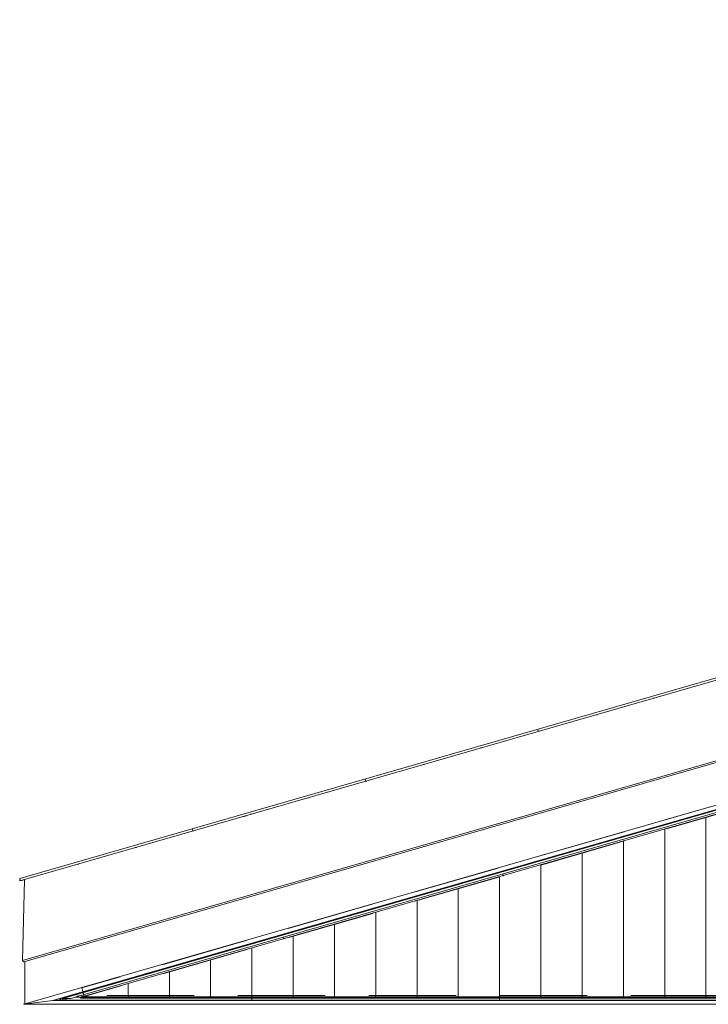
# Model space of a CAD drawing. Header units: millimetres. Extents: x -65 to 293624, y -1905 to 31061.
# Tile 39 of 256: x 28388 to 30056, y 15966 to 18354. Entities that reach past the tile are written whole.
import ezdxf

# ---------------------------------------------------------------- set-up
doc = ezdxf.new("R2010")
doc.units = ezdxf.units.MM
doc.header["$MEASUREMENT"] = 0
doc.linetypes.add('Hidden Line', pattern=[317.5, 211.666667, -105.833333])
for name, color, linetype in [('00 2D joon.AR', 7, 'Continuous'), ('1247 Fassaadi valgusti.AR', 7, 'Continuous'), ('1263 Katuse alusserv.AR', 7, 'Continuous'), ('1263 Katusekate - plekk.AR', 7, 'Continuous'), ('1264 Katusevarustus.AR', 7, 'Continuous')]:
    doc.layers.add(name, color=color, linetype=linetype)

# ---------------------------------------------------------------- blocks, each defined once
blk = doc.blocks.new('*X255', base_point=(-38239, 12361.4))
at = {"layer": '1263 Katuse alusserv.AR', "color": 7, "linetype": 'Continuous', "lineweight": 13}
for p, q in [((29558.3, 16282.4), (29559.3, 16278.5)), ((29026.4, 16129), (29027.4, 16125.1))]:
    blk.add_line(p, q, dxfattribs=at)
blk.add_point((29559.3, 16278.5), dxfattribs=at)
blk.add_point((29559.3, 16278.5), dxfattribs=at)
blk.add_point((29559.3, 16278.5), dxfattribs=at)
blk.add_point((29559.3, 16278.5), dxfattribs=at)
blk = doc.blocks.new('*X256', base_point=(-38239, 12361.4))
at = {"layer": '1263 Katuse alusserv.AR', "color": 7, "linetype": 'Continuous', "lineweight": 13}
for p, q in [((29558.3, 16282.4), (29559.3, 16278.5)), ((29026.4, 16129), (29027.4, 16125.1))]:
    blk.add_line(p, q, dxfattribs=at)
blk.add_point((29559.3, 16278.5), dxfattribs=at)
blk.add_point((29559.3, 16278.5), dxfattribs=at)
blk.add_point((29559.3, 16278.5), dxfattribs=at)
blk.add_point((29559.3, 16278.5), dxfattribs=at)
blk = doc.blocks.new('*X259', base_point=(-38239, 12361.4))
at = {"layer": '1263 Katuse alusserv.AR', "color": 7, "linetype": 'Continuous', "lineweight": 13}
for p, q in [((28650.6, 16028.2), (28650.6, 16028.2)), ((28650.6, 16028.2), (28650.6, 16028.2)), ((28550.6, 15999.4), (28550.6, 15999.3)), ((28550.6, 15999.4), (28550.6, 15999.3))]:
    blk.add_line(p, q, dxfattribs=at)
blk = doc.blocks.new('*X260', base_point=(-38239, 12361.4))
at = {"layer": '1263 Katuse alusserv.AR', "color": 7, "linetype": 'Continuous', "lineweight": 13}
for p, q in [((28650.6, 16028.2), (28650.6, 16028.2)), ((28650.6, 16028.2), (28650.6, 16028.2)), ((28550.6, 15999.4), (28550.6, 15999.3)), ((28550.6, 15999.4), (28550.6, 15999.3))]:
    blk.add_line(p, q, dxfattribs=at)
blk = doc.blocks.new('*X261', base_point=(-38239, 12361.4))
at = {"layer": '1263 Katuse alusserv.AR', "color": 7, "linetype": 'Continuous', "lineweight": 13}
for p, q in [((30050.6, 16420.2), (30050.6, 16419.1)), ((30050.6, 16420.2), (30050.6, 16419.1)), ((30050.6, 16419.1), (30050.6, 16355.2)), ((30050.6, 16419.1), (30050.6, 16355.2)), ((29950.6, 16391.3), (29950.6, 16355.2)), ((29950.6, 16391.3), (29950.6, 16355.2)), ((29850.6, 16362.5), (29850.6, 16355.2)), ((29850.6, 16362.5), (29850.6, 16355.2)), ((29850.6, 16355.2), (29850.6, 16291.3)), ((29850.6, 16355.2), (29850.6, 16291.3)), ((29950.6, 16355.2), (29950.6, 16291.3)), ((29950.6, 16355.2), (29950.6, 16291.3)), ((30050.6, 16355.2), (30050.6, 16291.3)), ((30050.6, 16355.2), (30050.6, 16291.3)), ((29750.6, 16333.7), (29750.6, 16291.3)), ((29750.6, 16333.7), (29750.6, 16291.3)), ((29650.6, 16304.8), (29650.6, 16291.3)), ((29650.6, 16304.8), (29650.6, 16291.3)), ((29650.6, 16291.3), (29650.6, 16227.4)), ((29650.6, 16291.3), (29650.6, 16227.4)), ((29750.6, 16291.3), (29750.6, 16227.4)), ((29750.6, 16291.3), (29750.6, 16227.4)), ((29850.6, 16291.3), (29850.6, 16227.4)), ((29850.6, 16291.3), (29850.6, 16227.4)), ((29950.6, 16291.3), (29950.6, 16227.4)), ((29950.6, 16291.3), (29950.6, 16227.4)), ((30050.6, 16291.3), (30050.6, 16227.4)), ((30050.6, 16291.3), (30050.6, 16227.4)), ((29550.6, 16276), (29550.6, 16227.4)), ((29550.6, 16276), (29550.6, 16227.4)), ((29450.6, 16247.2), (29450.6, 16227.4)), ((29450.6, 16247.2), (29450.6, 16227.4)), ((29350.6, 16218.3), (29350.6, 16163.5)), ((29350.6, 16218.3), (29350.6, 16163.5)), ((29450.6, 16227.4), (29450.6, 16163.5)), ((29450.6, 16227.4), (29450.6, 16163.5)), ((29550.6, 16227.4), (29550.6, 16163.5)), ((29550.6, 16227.4), (29550.6, 16163.5)), ((29650.6, 16227.4), (29650.6, 16163.5)), ((29650.6, 16227.4), (29650.6, 16163.5)), ((29750.6, 16227.4), (29750.6, 16163.5)), ((29750.6, 16227.4), (29750.6, 16163.5)), ((29850.6, 16227.4), (29850.6, 16163.5)), ((29850.6, 16227.4), (29850.6, 16163.5)), ((29950.6, 16227.4), (29950.6, 16163.5)), ((29950.6, 16227.4), (29950.6, 16163.5)), ((30050.6, 16227.4), (30050.6, 16163.5)), ((30050.6, 16227.4), (30050.6, 16163.5)), ((29250.6, 16189.5), (29250.6, 16163.5)), ((29250.6, 16189.5), (29250.6, 16163.5)), ((29250.6, 16163.5), (29250.6, 16099.5)), ((29250.6, 16163.5), (29250.6, 16099.5)), ((29350.6, 16163.5), (29350.6, 16099.5)), ((29350.6, 16163.5), (29350.6, 16099.5)), ((29450.6, 16163.5), (29450.6, 16099.5)), ((29450.6, 16163.5), (29450.6, 16099.5)), ((29550.6, 16163.5), (29550.6, 16099.5)), ((29550.6, 16163.5), (29550.6, 16099.5)), ((29650.6, 16163.5), (29650.6, 16099.5)), ((29650.6, 16163.5), (29650.6, 16099.5)), ((29750.6, 16163.5), (29750.6, 16099.5)), ((29750.6, 16163.5), (29750.6, 16099.5)), ((29850.6, 16163.5), (29850.6, 16099.5)), ((29850.6, 16163.5), (29850.6, 16099.5)), ((29950.6, 16163.5), (29950.6, 16099.5)), ((29950.6, 16163.5), (29950.6, 16099.5)), ((30050.6, 16163.5), (30050.6, 16099.5)), ((30050.6, 16163.5), (30050.6, 16099.5)), ((29150.6, 16160.6), (29150.6, 16099.5)), ((29150.6, 16160.6), (29150.6, 16099.5)), ((29050.6, 16131.8), (29050.6, 16099.5)), ((29050.6, 16131.8), (29050.6, 16099.5)), ((28950.6, 16103), (28950.6, 16099.5)), ((28950.6, 16103), (28950.6, 16099.5)), ((28950.6, 16099.5), (28950.6, 16035.6)), ((28950.6, 16099.5), (28950.6, 16035.6)), ((29050.6, 16099.5), (29050.6, 16035.6)), ((29050.6, 16099.5), (29050.6, 16035.6)), ((29150.6, 16099.5), (29150.6, 16035.6)), ((29150.6, 16099.5), (29150.6, 16035.6)), ((29250.6, 16099.5), (29250.6, 16035.6)), ((29250.6, 16099.5), (29250.6, 16035.6)), ((29350.6, 16099.5), (29350.6, 16035.6)), ((29350.6, 16099.5), (29350.6, 16035.6)), ((29450.6, 16099.5), (29450.6, 16035.6)), ((29450.6, 16099.5), (29450.6, 16035.6)), ((29550.6, 16099.5), (29550.6, 16035.6)), ((29550.6, 16099.5), (29550.6, 16035.6)), ((29650.6, 16099.5), (29650.6, 16035.6)), ((29650.6, 16099.5), (29650.6, 16035.6)), ((29750.6, 16099.5), (29750.6, 16035.6)), ((29750.6, 16099.5), (29750.6, 16035.6)), ((29850.6, 16099.5), (29850.6, 16035.6)), ((29850.6, 16099.5), (29850.6, 16035.6)), ((29950.6, 16099.5), (29950.6, 16035.6)), ((29950.6, 16099.5), (29950.6, 16035.6)), ((30050.6, 16099.5), (30050.6, 16035.6)), ((30050.6, 16099.5), (30050.6, 16035.6)), ((28850.6, 16074.1), (28850.6, 16035.6)), ((28850.6, 16074.1), (28850.6, 16035.6)), ((28750.6, 16045.3), (28750.6, 16035.6)), ((28750.6, 16045.3), (28750.6, 16035.6)), ((28750.6, 16035.6), (28750.6, 15984.2)), ((28750.6, 16035.6), (28750.6, 15984.2)), ((28850.6, 16035.6), (28850.6, 15984.2)), ((28850.6, 16035.6), (28850.6, 15984.2)), ((28950.6, 16035.6), (28950.6, 15984.2)), ((28950.6, 16035.6), (28950.6, 15984.2)), ((29050.6, 16035.6), (29050.6, 15984.2)), ((29050.6, 16035.6), (29050.6, 15984.2)), ((29150.6, 16035.6), (29150.6, 15984.2)), ((29150.6, 16035.6), (29150.6, 15984.2)), ((29250.6, 16035.6), (29250.6, 15984.2)), ((29250.6, 16035.6), (29250.6, 15984.2)), ((29350.6, 16035.6), (29350.6, 15984.2)), ((29350.6, 16035.6), (29350.6, 15984.2)), ((29450.6, 16035.6), (29450.6, 15984.2)), ((29450.6, 16035.6), (29450.6, 15984.2)), ((29550.6, 16035.6), (29550.6, 15984.2)), ((29550.6, 16035.6), (29550.6, 15984.2)), ((29650.6, 16035.6), (29650.6, 15984.2)), ((29650.6, 16035.6), (29650.6, 15984.2)), ((29750.6, 16035.6), (29750.6, 15984.2)), ((29750.6, 16035.6), (29750.6, 15984.2)), ((29850.6, 16035.6), (29850.6, 15984.2)), ((29850.6, 16035.6), (29850.6, 15984.2)), ((29950.6, 16035.6), (29950.6, 15984.2)), ((29950.6, 16035.6), (29950.6, 15984.2)), ((30050.6, 16035.6), (30050.6, 15984.2)), ((30050.6, 16035.6), (30050.6, 15984.2)), ((28650.6, 16016.4), (28650.6, 15984.2)), ((28650.6, 16016.4), (28650.6, 15984.2)), ((28550.6, 15987.6), (28550.6, 15984.2)), ((28550.6, 15987.6), (28550.6, 15984.2))]:
    blk.add_line(p, q, dxfattribs=at)
blk = doc.blocks.new('*X262', base_point=(-38239, 12361.4))
at = {"layer": '1263 Katuse alusserv.AR', "color": 7, "linetype": 'Continuous', "lineweight": 13}
for p, q in [((30050.6, 16420.2), (30050.6, 16419.1)), ((30050.6, 16420.2), (30050.6, 16419.1)), ((30050.6, 16419.1), (30050.6, 16355.2)), ((30050.6, 16419.1), (30050.6, 16355.2)), ((29950.6, 16391.3), (29950.6, 16355.2)), ((29950.6, 16391.3), (29950.6, 16355.2)), ((29850.6, 16362.5), (29850.6, 16355.2)), ((29850.6, 16362.5), (29850.6, 16355.2)), ((29850.6, 16355.2), (29850.6, 16291.3)), ((29850.6, 16355.2), (29850.6, 16291.3)), ((29950.6, 16355.2), (29950.6, 16291.3)), ((29950.6, 16355.2), (29950.6, 16291.3)), ((30050.6, 16355.2), (30050.6, 16291.3)), ((30050.6, 16355.2), (30050.6, 16291.3)), ((29750.6, 16333.7), (29750.6, 16291.3)), ((29750.6, 16333.7), (29750.6, 16291.3)), ((29650.6, 16304.8), (29650.6, 16291.3)), ((29650.6, 16304.8), (29650.6, 16291.3)), ((29650.6, 16291.3), (29650.6, 16227.4)), ((29650.6, 16291.3), (29650.6, 16227.4)), ((29750.6, 16291.3), (29750.6, 16227.4)), ((29750.6, 16291.3), (29750.6, 16227.4)), ((29850.6, 16291.3), (29850.6, 16227.4)), ((29850.6, 16291.3), (29850.6, 16227.4)), ((29950.6, 16291.3), (29950.6, 16227.4)), ((29950.6, 16291.3), (29950.6, 16227.4)), ((30050.6, 16291.3), (30050.6, 16227.4)), ((30050.6, 16291.3), (30050.6, 16227.4)), ((29550.6, 16276), (29550.6, 16227.4)), ((29550.6, 16276), (29550.6, 16227.4)), ((29450.6, 16247.2), (29450.6, 16227.4)), ((29450.6, 16247.2), (29450.6, 16227.4)), ((29350.6, 16218.3), (29350.6, 16163.5)), ((29350.6, 16218.3), (29350.6, 16163.5)), ((29450.6, 16227.4), (29450.6, 16163.5)), ((29450.6, 16227.4), (29450.6, 16163.5)), ((29550.6, 16227.4), (29550.6, 16163.5)), ((29550.6, 16227.4), (29550.6, 16163.5)), ((29650.6, 16227.4), (29650.6, 16163.5)), ((29650.6, 16227.4), (29650.6, 16163.5)), ((29750.6, 16227.4), (29750.6, 16163.5)), ((29750.6, 16227.4), (29750.6, 16163.5)), ((29850.6, 16227.4), (29850.6, 16163.5)), ((29850.6, 16227.4), (29850.6, 16163.5)), ((29950.6, 16227.4), (29950.6, 16163.5)), ((29950.6, 16227.4), (29950.6, 16163.5)), ((30050.6, 16227.4), (30050.6, 16163.5)), ((30050.6, 16227.4), (30050.6, 16163.5)), ((29250.6, 16189.5), (29250.6, 16163.5)), ((29250.6, 16189.5), (29250.6, 16163.5)), ((29250.6, 16163.5), (29250.6, 16099.5)), ((29250.6, 16163.5), (29250.6, 16099.5)), ((29350.6, 16163.5), (29350.6, 16099.5)), ((29350.6, 16163.5), (29350.6, 16099.5)), ((29450.6, 16163.5), (29450.6, 16099.5)), ((29450.6, 16163.5), (29450.6, 16099.5)), ((29550.6, 16163.5), (29550.6, 16099.5)), ((29550.6, 16163.5), (29550.6, 16099.5)), ((29650.6, 16163.5), (29650.6, 16099.5)), ((29650.6, 16163.5), (29650.6, 16099.5)), ((29750.6, 16163.5), (29750.6, 16099.5)), ((29750.6, 16163.5), (29750.6, 16099.5)), ((29850.6, 16163.5), (29850.6, 16099.5)), ((29850.6, 16163.5), (29850.6, 16099.5)), ((29950.6, 16163.5), (29950.6, 16099.5)), ((29950.6, 16163.5), (29950.6, 16099.5)), ((30050.6, 16163.5), (30050.6, 16099.5)), ((30050.6, 16163.5), (30050.6, 16099.5)), ((29150.6, 16160.6), (29150.6, 16099.5)), ((29150.6, 16160.6), (29150.6, 16099.5)), ((29050.6, 16131.8), (29050.6, 16099.5)), ((29050.6, 16131.8), (29050.6, 16099.5)), ((28950.6, 16103), (28950.6, 16099.5)), ((28950.6, 16103), (28950.6, 16099.5)), ((28950.6, 16099.5), (28950.6, 16035.6)), ((28950.6, 16099.5), (28950.6, 16035.6)), ((29050.6, 16099.5), (29050.6, 16035.6)), ((29050.6, 16099.5), (29050.6, 16035.6)), ((29150.6, 16099.5), (29150.6, 16035.6)), ((29150.6, 16099.5), (29150.6, 16035.6)), ((29250.6, 16099.5), (29250.6, 16035.6)), ((29250.6, 16099.5), (29250.6, 16035.6)), ((29350.6, 16099.5), (29350.6, 16035.6)), ((29350.6, 16099.5), (29350.6, 16035.6)), ((29450.6, 16099.5), (29450.6, 16035.6)), ((29450.6, 16099.5), (29450.6, 16035.6)), ((29550.6, 16099.5), (29550.6, 16035.6)), ((29550.6, 16099.5), (29550.6, 16035.6)), ((29650.6, 16099.5), (29650.6, 16035.6)), ((29650.6, 16099.5), (29650.6, 16035.6)), ((29750.6, 16099.5), (29750.6, 16035.6)), ((29750.6, 16099.5), (29750.6, 16035.6)), ((29850.6, 16099.5), (29850.6, 16035.6)), ((29850.6, 16099.5), (29850.6, 16035.6)), ((29950.6, 16099.5), (29950.6, 16035.6)), ((29950.6, 16099.5), (29950.6, 16035.6)), ((30050.6, 16099.5), (30050.6, 16035.6)), ((30050.6, 16099.5), (30050.6, 16035.6)), ((28850.6, 16074.1), (28850.6, 16035.6)), ((28850.6, 16074.1), (28850.6, 16035.6)), ((28750.6, 16045.3), (28750.6, 16035.6)), ((28750.6, 16045.3), (28750.6, 16035.6)), ((28750.6, 16035.6), (28750.6, 15984.2)), ((28750.6, 16035.6), (28750.6, 15984.2)), ((28850.6, 16035.6), (28850.6, 15984.2)), ((28850.6, 16035.6), (28850.6, 15984.2)), ((28950.6, 16035.6), (28950.6, 15984.2)), ((28950.6, 16035.6), (28950.6, 15984.2)), ((29050.6, 16035.6), (29050.6, 15984.2)), ((29050.6, 16035.6), (29050.6, 15984.2)), ((29150.6, 16035.6), (29150.6, 15984.2)), ((29150.6, 16035.6), (29150.6, 15984.2)), ((29250.6, 16035.6), (29250.6, 15984.2)), ((29250.6, 16035.6), (29250.6, 15984.2)), ((29350.6, 16035.6), (29350.6, 15984.2)), ((29350.6, 16035.6), (29350.6, 15984.2)), ((29450.6, 16035.6), (29450.6, 15984.2)), ((29450.6, 16035.6), (29450.6, 15984.2)), ((29550.6, 16035.6), (29550.6, 15984.2)), ((29550.6, 16035.6), (29550.6, 15984.2)), ((29650.6, 16035.6), (29650.6, 15984.2)), ((29650.6, 16035.6), (29650.6, 15984.2)), ((29750.6, 16035.6), (29750.6, 15984.2)), ((29750.6, 16035.6), (29750.6, 15984.2)), ((29850.6, 16035.6), (29850.6, 15984.2)), ((29850.6, 16035.6), (29850.6, 15984.2)), ((29950.6, 16035.6), (29950.6, 15984.2)), ((29950.6, 16035.6), (29950.6, 15984.2)), ((30050.6, 16035.6), (30050.6, 15984.2)), ((30050.6, 16035.6), (30050.6, 15984.2)), ((28650.6, 16016.4), (28650.6, 15984.2)), ((28650.6, 16016.4), (28650.6, 15984.2)), ((28550.6, 15987.6), (28550.6, 15984.2)), ((28550.6, 15987.6), (28550.6, 15984.2))]:
    blk.add_line(p, q, dxfattribs=at)
blk = doc.blocks.new('*X269', base_point=(-38239, 12361.4))
at = {"layer": '1263 Katuse alusserv.AR', "color": 7, "linetype": 'Continuous', "lineweight": 13}
for p, q in [((28950.6, 15981.4), (28950.6, 15976.3)), ((29550.6, 15981.4), (29550.6, 15976.3))]:
    blk.add_line(p, q, dxfattribs=at)
blk = doc.blocks.new('*X270', base_point=(-38239, 12361.4))
at = {"layer": '1263 Katuse alusserv.AR', "color": 7, "linetype": 'Continuous', "lineweight": 13}
for p, q in [((28950.6, 15981.4), (28950.6, 15976.3)), ((29550.6, 15981.4), (29550.6, 15976.3))]:
    blk.add_line(p, q, dxfattribs=at)
blk = doc.blocks.new('*X273', base_point=(-38239, 12361.4))
at = {"layer": '1263 Katuse alusserv.AR', "color": 7, "linetype": 'Continuous', "lineweight": 13}
for p, q in [((28550.6, 15976.3), (28550.6, 15975.9)), ((28550.6, 15976.3), (28550.6, 15975.9)), ((28650.6, 15976.3), (28650.6, 15975.9)), ((28650.6, 15976.3), (28650.6, 15975.9)), ((28750.6, 15976.3), (28750.6, 15975.9)), ((28750.6, 15976.3), (28750.6, 15975.9)), ((28850.6, 15976.3), (28850.6, 15975.9)), ((28850.6, 15976.3), (28850.6, 15975.9)), ((28950.6, 15976.3), (28950.6, 15975.9)), ((28950.6, 15976.3), (28950.6, 15975.9)), ((29050.6, 15976.3), (29050.6, 15975.9)), ((29050.6, 15976.3), (29050.6, 15975.9)), ((29150.6, 15976.3), (29150.6, 15975.9)), ((29150.6, 15976.3), (29150.6, 15975.9)), ((29250.6, 15976.3), (29250.6, 15975.9)), ((29250.6, 15976.3), (29250.6, 15975.9)), ((29350.6, 15976.3), (29350.6, 15975.9)), ((29350.6, 15976.3), (29350.6, 15975.9)), ((29450.6, 15976.3), (29450.6, 15975.9)), ((29450.6, 15976.3), (29450.6, 15975.9)), ((29550.6, 15976.3), (29550.6, 15975.9)), ((29550.6, 15976.3), (29550.6, 15975.9)), ((29650.6, 15976.3), (29650.6, 15975.9)), ((29650.6, 15976.3), (29650.6, 15975.9)), ((29750.6, 15976.3), (29750.6, 15975.9)), ((29750.6, 15976.3), (29750.6, 15975.9)), ((29850.6, 15976.3), (29850.6, 15975.9)), ((29850.6, 15976.3), (29850.6, 15975.9)), ((29950.6, 15976.3), (29950.6, 15975.9)), ((29950.6, 15976.3), (29950.6, 15975.9)), ((30050.6, 15976.3), (30050.6, 15975.9)), ((30050.6, 15976.3), (30050.6, 15975.9))]:
    blk.add_line(p, q, dxfattribs=at)
blk = doc.blocks.new('*X274', base_point=(-38239, 12361.4))
at = {"layer": '1263 Katuse alusserv.AR', "color": 7, "linetype": 'Continuous', "lineweight": 13}
for p, q in [((28550.6, 15976.3), (28550.6, 15975.9)), ((28550.6, 15976.3), (28550.6, 15975.9)), ((28650.6, 15976.3), (28650.6, 15975.9)), ((28650.6, 15976.3), (28650.6, 15975.9)), ((28750.6, 15976.3), (28750.6, 15975.9)), ((28750.6, 15976.3), (28750.6, 15975.9)), ((28850.6, 15976.3), (28850.6, 15975.9)), ((28850.6, 15976.3), (28850.6, 15975.9)), ((28950.6, 15976.3), (28950.6, 15975.9)), ((28950.6, 15976.3), (28950.6, 15975.9)), ((29050.6, 15976.3), (29050.6, 15975.9)), ((29050.6, 15976.3), (29050.6, 15975.9)), ((29150.6, 15976.3), (29150.6, 15975.9)), ((29150.6, 15976.3), (29150.6, 15975.9)), ((29250.6, 15976.3), (29250.6, 15975.9)), ((29250.6, 15976.3), (29250.6, 15975.9)), ((29350.6, 15976.3), (29350.6, 15975.9)), ((29350.6, 15976.3), (29350.6, 15975.9)), ((29450.6, 15976.3), (29450.6, 15975.9)), ((29450.6, 15976.3), (29450.6, 15975.9)), ((29550.6, 15976.3), (29550.6, 15975.9)), ((29550.6, 15976.3), (29550.6, 15975.9)), ((29650.6, 15976.3), (29650.6, 15975.9)), ((29650.6, 15976.3), (29650.6, 15975.9)), ((29750.6, 15976.3), (29750.6, 15975.9)), ((29750.6, 15976.3), (29750.6, 15975.9)), ((29850.6, 15976.3), (29850.6, 15975.9)), ((29850.6, 15976.3), (29850.6, 15975.9)), ((29950.6, 15976.3), (29950.6, 15975.9)), ((29950.6, 15976.3), (29950.6, 15975.9)), ((30050.6, 15976.3), (30050.6, 15975.9)), ((30050.6, 15976.3), (30050.6, 15975.9))]:
    blk.add_line(p, q, dxfattribs=at)
blk = doc.blocks.new('Section Element_243_2', base_point=(-38239, 12361.4))
at = {"layer": '1263 Katuse alusserv.AR', "color": 7, "linetype": 'Continuous', "lineweight": 13}
for p, q in [((43926.1, 20421.7), (28538.9, 15984.2)), ((28771.8, 16063.1), (28470.5, 15976.3)), ((28469.4, 15975.9), (28469.2, 15975.9)), ((28470.5, 15976.3), (28469.4, 15975.9)), ((28484.9, 15979.8), (28484.9, 15975.9)), ((28487.6, 15976.3), (28484.9, 15975.9)), ((28484.9, 15975.9), (43415.6, 15975.9)), ((28487.6, 15980.6), (28487.6, 15976.3)), ((43415.6, 15976.3), (28487.6, 15976.3)), ((28491.7, 15981.8), (28491.7, 15976.8)), ((28500.8, 15978), (28491.7, 15976.8)), ((28491.7, 15976.8), (28492.6, 15976.8)), ((28500.8, 15978), (28492.6, 15976.8)), ((28500.8, 15980.6), (28500.8, 15978)), ((28533.9, 15983.7), (28533.9, 15982.8)), ((28535.5, 15983.2), (28533.9, 15982.8)), ((28533.9, 15982.8), (28535.5, 15983)), ((28538.9, 15988.4), (28538.9, 15984.2)), ((28538.9, 15984.2), (43415.6, 15984.2))]:
    blk.add_line(p, q, dxfattribs=at)
at = {"layer": '1263 Katuse alusserv.AR', "lineweight": 0}
for name in ['*X255', '*X256', '*X261', '*X262', '*X259', '*X260', '*X273', '*X274', '*X269', '*X270']:
    blk.add_blockref(name, (-38239, 12361.4), dxfattribs=at)
blk = doc.blocks.new('Section Element_248_2', base_point=(-38239, 12361.4))
at = {"layer": '1264 Katusevarustus.AR', "color": 7, "linetype": 'Continuous', "lineweight": 13}
for p, q in [((28395.2, 16072.7), (43896.7, 20538.8)), ((28397.7, 16069.5), (43896.7, 20534.8)), ((28399.5, 16268.4), (28395.2, 16072.7)), ((28395.2, 16072.7), (28395.9, 16070.5)), ((28395.9, 16070.5), (28397.7, 16069.5)), ((28400.4, 16070.3), (28400.5, 15968))]:
    blk.add_line(p, q, dxfattribs=at)
blk = doc.blocks.new('Section Element_254_2', base_point=(-38239, 12361.4))
at = {"layer": '1247 Fassaadi valgusti.AR', "color": 7, "linetype": 'Continuous', "lineweight": 13}
for p, q in [((28535.5, 15981.4), (28535.5, 15983.7)), ((30340.5, 15981.4), (28535.5, 15981.4)), ((30340.5, 15981.4), (30340.5, 15983.7))]:
    blk.add_line(p, q, dxfattribs=at)
blk = doc.blocks.new('Section Element_263_2', base_point=(-38239, 12361.4))
at = {"layer": '1247 Fassaadi valgusti.AR', "color": 7, "linetype": 'Continuous', "lineweight": 13}
for p, q in [((28749.8, 16054.8), (30265.4, 16491.8)), ((28769, 16054.8), (30284.6, 16491.8)), ((28749.7, 16056.1), (28749.8, 16054.8))]:
    blk.add_line(p, q, dxfattribs=at)
blk = doc.blocks.new('Section Element_264_2', base_point=(-38239, 12361.4))
at = {"layer": '1247 Fassaadi valgusti.AR', "color": 7, "linetype": 'Continuous', "lineweight": 13}
for p, q in [((28492.5, 15980.6), (28749.8, 16054.8)), ((28536.2, 15987.7), (28769, 16054.8)), ((28492.5, 15982), (28492.5, 15980.6)), ((28492.5, 15980.6), (28511.7, 15980.6)), ((28511.7, 15980.6), (28526.3, 15984.8)), ((28526.9, 15986.1), (28531, 15987)), ((28536.2, 15987.7), (28531, 15987))]:
    blk.add_line(p, q, dxfattribs=at)
blk = doc.blocks.new('*X350', base_point=(-38239, 12361.4))
at = {"layer": '1263 Katusekate - plekk.AR', "color": 7, "linetype": 'Continuous', "lineweight": 13}
for p, q in [((29926.1, 16708.7), (29923, 16708.7)), ((29783.6, 16668.4), (29786.6, 16668.4)), ((29784.1, 16668.4), (29783.6, 16668.4)), ((29786.6, 16668.4), (29784.1, 16668.4)), ((29647.1, 16628.2), (29644.1, 16628.2)), ((29647.1, 16628.2), (29644.1, 16628.2)), ((29507.7, 16588), (29504.6, 16588)), ((29368.2, 16547.8), (29365.1, 16547.8)), ((29365.1, 16547.8), (29368.2, 16547.8)), ((29228.7, 16507.5), (29225.7, 16507.5)), ((29228.7, 16507.5), (29225.7, 16507.5)), ((29089.2, 16467.3), (29086.2, 16467.3)), ((28946.7, 16427.1), (28949.8, 16427.1)), ((28949.8, 16427.1), (28946.7, 16427.1)), ((28937.4, 16423.5), (28920.9, 16419.6)), ((28810.3, 16386.9), (28807.2, 16386.9)), ((28810.3, 16386.9), (28807.2, 16386.9)), ((28670.8, 16346.6), (28667.8, 16346.6)), ((28528.3, 16306.4), (28531.3, 16306.4)), ((28531.3, 16306.4), (28528.3, 16306.4)), ((28389.2, 16266.2), (28388.8, 16266.2)), ((28389.2, 16266.2), (28388.8, 16266.2))]:
    blk.add_line(p, q, dxfattribs=at)
blk = doc.blocks.new('*X351', base_point=(-38239, 12361.4))
at = {"layer": '1263 Katusekate - plekk.AR', "color": 7, "linetype": 'Continuous', "lineweight": 13}
for p, q in [((29926.1, 16708.7), (29923, 16708.7)), ((29783.6, 16668.4), (29786.6, 16668.4)), ((29784.1, 16668.4), (29783.6, 16668.4)), ((29786.6, 16668.4), (29784.1, 16668.4)), ((29647.1, 16628.2), (29644.1, 16628.2)), ((29647.1, 16628.2), (29644.1, 16628.2)), ((29507.7, 16588), (29504.6, 16588)), ((29368.2, 16547.8), (29365.1, 16547.8)), ((29365.1, 16547.8), (29368.2, 16547.8)), ((29228.7, 16507.5), (29225.7, 16507.5)), ((29228.7, 16507.5), (29225.7, 16507.5)), ((29089.2, 16467.3), (29086.2, 16467.3)), ((28946.7, 16427.1), (28949.8, 16427.1)), ((28949.8, 16427.1), (28946.7, 16427.1)), ((28937.4, 16423.5), (28920.9, 16419.6)), ((28810.3, 16386.9), (28807.2, 16386.9)), ((28810.3, 16386.9), (28807.2, 16386.9)), ((28670.8, 16346.6), (28667.8, 16346.6)), ((28528.3, 16306.4), (28531.3, 16306.4)), ((28531.3, 16306.4), (28528.3, 16306.4)), ((28389.2, 16266.2), (28388.8, 16266.2)), ((28389.2, 16266.2), (28388.8, 16266.2))]:
    blk.add_line(p, q, dxfattribs=at)
blk = doc.blocks.new('*X352', base_point=(-38239, 12361.4))
at = {"layer": '1263 Katusekate - plekk.AR', "color": 7, "linetype": 'Continuous', "lineweight": 13}
for p, q in [((29643.4, 16633.1), (29644.1, 16628.2)), ((29224.9, 16512.4), (29225.7, 16507.5)), ((28806.5, 16391.8), (28807.2, 16386.9)), ((28388.1, 16271.1), (28388.8, 16266.2))]:
    blk.add_line(p, q, dxfattribs=at)
blk = doc.blocks.new('Section Element_278_2', base_point=(-38239, 12361.4))
at = {"layer": '1263 Katusekate - plekk.AR', "color": 7, "linetype": 'Continuous', "lineweight": 13}
for p, q in [((28388.1, 16271.1), (43885.6, 20740.8)), ((43885.6, 20735.7), (28388.1, 16266)), ((28388.1, 16266), (28388.1, 16271.1)), ((28388.1, 16266), (28399.5, 16268))]:
    blk.add_line(p, q, dxfattribs=at)
at = {"layer": '1263 Katusekate - plekk.AR', "lineweight": 0}
for name in ['*X352', '*X350', '*X351']:
    blk.add_blockref(name, (-38239, 12361.4), dxfattribs=at)
blk = doc.blocks.new('Section Element_1029_2', base_point=(-38239, 12361.4))
at = {"layer": '1264 Katusevarustus.AR', "color": 7, "linetype": 'Continuous', "lineweight": 13}
for p, q in [((28469, 15975.9), (43415.6, 15975.9)), ((28522.4, 15983.7), (28525.7, 15983.7)), ((28525.7, 15983.7), (28526.9, 15986.1)), ((28529.4, 15983.7), (28525.7, 15983.7)), ((28531, 15987), (28529.4, 15983.7)), ((28529.4, 15983.7), (43415.6, 15983.7)), ((28397.7, 15966.4), (28397.9, 15966.8)), ((28398.1, 15966.4), (28397.7, 15966.4)), ((28397.7, 15966.4), (28398.1, 15966.4)), ((28398.2, 15967.4), (28398.7, 15967.5)), ((28398.2, 15967.3), (28398.2, 15967.4)), ((28398.9, 15966.4), (43415.6, 15966.4))]:
    blk.add_line(p, q, dxfattribs=at)
blk = doc.blocks.new('Section Element_1030_2', base_point=(-38239, 12361.4))
at = {"layer": '1264 Katusevarustus.AR', "color": 7, "linetype": 'Continuous', "lineweight": 13}
for p, q in [((28398.2, 15966.3), (43896.7, 20431.5)), ((28468.1, 15975.6), (43904.9, 20423.1)), ((28470.6, 15976.1), (43905.9, 20423.2)), ((28492.5, 15982), (33769.8, 17502.5)), ((28398.2, 15966.3), (28468.1, 15975.6)), ((28470.5, 15976.3), (28470.6, 15976.1)), ((28470.6, 15976.1), (28475.5, 15977.1)), ((28475.5, 15977.1), (28492.5, 15982)), ((28397.7, 15967.2), (28400.5, 15968)), ((28397.7, 15967.2), (28397.9, 15966.8)), ((28397.9, 15966.8), (28398.1, 15966.4)), ((28398.1, 15966.4), (28398.2, 15966.3))]:
    blk.add_line(p, q, dxfattribs=at)

msp = doc.modelspace()

# ---------------------------------------------------------------- linework, layer by layer
at = {"layer": '00 2D joon.AR', "color": 41, "linetype": 'Hidden Line', "lineweight": 13, "true_color": 0xffeda8, "flags": 128}
for points in [[(43885.6, 20430.4), (28538.2, 16005.9), (28544.2, 15985.2), (43891.6, 20409.6)], [(43415.6, 15988), (28543.4, 15988), (28543.4, 15966.4), (43415.6, 15966.4)]]:
    msp.add_lwpolyline(points, close=True, dxfattribs=at)

# ---------------------------------------------------------------- block references
at = {"layer": '1247 Fassaadi valgusti.AR', "lineweight": 0}
for name in ['Section Element_263_2', 'Section Element_264_2', 'Section Element_254_2']:
    msp.add_blockref(name, (-38239, 12361.4), dxfattribs=at)
at = {"layer": '1263 Katuse alusserv.AR', "lineweight": 0}
msp.add_blockref('Section Element_243_2', (-38239, 12361.4), dxfattribs=at)
at = {"layer": '1263 Katusekate - plekk.AR', "lineweight": 0}
msp.add_blockref('Section Element_278_2', (-38239, 12361.4), dxfattribs=at)
at = {"layer": '1264 Katusevarustus.AR', "lineweight": 0}
for name in ['Section Element_248_2', 'Section Element_1030_2', 'Section Element_1029_2']:
    msp.add_blockref(name, (-38239, 12361.4), dxfattribs=at)

doc.saveas('drawing.dxf')
